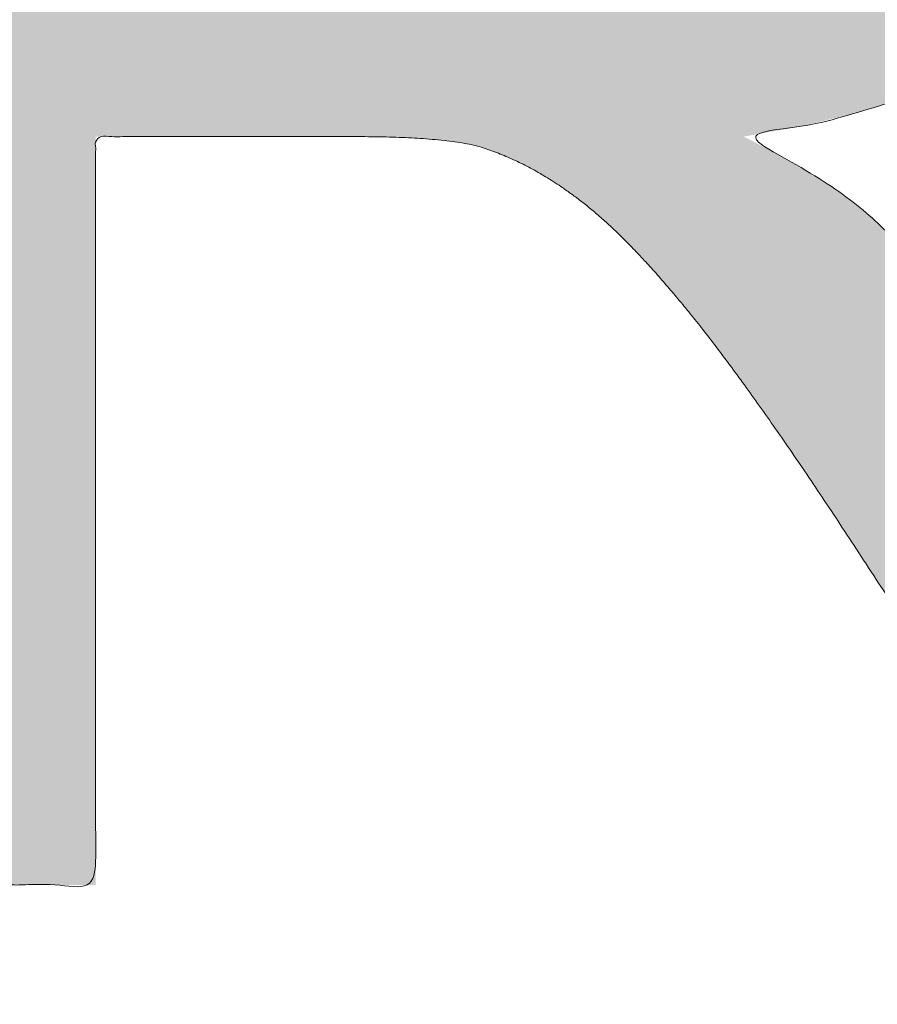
# Model space of a CAD drawing. Header units: inches. Extents: x -416 to -272, y -73 to 47.
# Tile 114 of 206: x -336.56 to -335.29, y -23.25 to -21.8. Entities that reach past the tile are written whole.
import ezdxf

# ---------------------------------------------------------------- set-up
doc = ezdxf.new("R2010")
doc.units = ezdxf.units.IN
doc.header["$LTSCALE"] = 32
doc.header["$MEASUREMENT"] = 0
doc.linetypes.add('Dash Style-1', pattern=[0.083328, 0.041656, -0.041672])
for name, color, linetype, lineweight in [('Black', 7, 'Continuous', 18), ('DashLine', 7, 'Continuous', 13), ('DashLineFill', 7, 'Dash Style-1', 13), ('Drawing', 7, 'Continuous', 18), ('Metal-DeskStructure', 7, 'Continuous', 13), ('None', 7, 'Continuous', 18), ('SolidLine', 7, 'Continuous', 15), ('Wood_1-H', 7, 'Continuous', 13)]:
    doc.layers.add(name, color=color, linetype=linetype, lineweight=lineweight)
pattern_1 = [(45, (0, 0), (-1.61301565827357, 1.935715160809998), []), (45, (-1.0608, 1.0608), (-0.4723460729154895, 0.4167612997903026), [])]

# ---------------------------------------------------------------- blocks, each defined once
blk = doc.blocks.new('1BRPFY-Leg_Plate (2D)')
at = {"layer": 'DashLineFill', "linetype": 'Continuous', "lineweight": 13}
h = blk.add_hatch(dxfattribs=at)
h.set_pattern_fill('Steel', color=253, style=0, pattern_type=2)
h.set_pattern_definition(pattern_1)
edge = h.paths.add_edge_path()
edge.add_arc((-1.704724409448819, 1.704724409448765), 0.1259842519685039, 90, 180, ccw=False)
edge.add_line((-1.704724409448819, 1.830708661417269), (1.704724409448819, 1.830708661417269))
edge.add_arc((1.704724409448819, 1.704724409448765), 0.1259842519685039, 0, 90, ccw=False)
edge.add_line((1.830708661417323, 1.704724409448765), (1.830708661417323, -1.704724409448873))
edge.add_arc((1.704724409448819, -1.704724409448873), 0.125984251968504, -89.99999999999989, 1.1368683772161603e-13, ccw=False)
edge.add_line((1.704724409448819, -1.830708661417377), (-1.704724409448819, -1.830708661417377))
edge.add_arc((-1.704724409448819, -1.704724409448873), 0.125984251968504, 180, 269.99999999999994, ccw=False)
edge.add_line((-1.830708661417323, -1.704724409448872), (-1.830708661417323, 1.704724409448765))
at = {"layer": 'DashLineFill', "flags": 128}
blk.add_lwpolyline([(-1.830708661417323, 1.704724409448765, -0.414213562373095), (-1.704724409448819, 1.830708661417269), (1.704724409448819, 1.830708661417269, -0.414213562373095), (1.830708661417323, 1.704724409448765), (1.830708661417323, -1.704724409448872, -0.414213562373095), (1.704724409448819, -1.830708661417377), (-1.704724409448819, -1.830708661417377, -0.414213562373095), (-1.830708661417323, -1.704724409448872)], format="xyb", close=True, dxfattribs=at)
at = {"layer": 'SolidLine', "flags": 128}
for points in [[(-0.7086614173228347, -0.5019685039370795), (-0.6884019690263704, -0.5029637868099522), (-0.668337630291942, -0.5059400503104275), (-0.6486616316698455, -0.5108686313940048), (-0.6295634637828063, -0.5177020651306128), (-0.6112270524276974, -0.5263745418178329), (-0.5938289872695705, -0.5368025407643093), (-0.5775368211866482, -0.5488856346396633), (-0.5625074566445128, -0.5625074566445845), (-0.5488856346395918, -0.5775368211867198), (-0.5368025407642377, -0.5938289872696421), (-0.5263745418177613, -0.611227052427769), (-0.5177020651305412, -0.6295634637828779), (-0.5108686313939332, -0.6486616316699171), (-0.5059400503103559, -0.6683376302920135), (-0.5029637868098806, -0.688401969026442), (-0.5019685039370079, -0.7086614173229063), (-0.5029637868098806, -0.7289208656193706), (-0.5059400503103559, -0.748985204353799), (-0.5108686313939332, -0.7686612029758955), (-0.5177020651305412, -0.7877593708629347), (-0.5263745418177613, -0.8060957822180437), (-0.5368025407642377, -0.8234938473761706), (-0.5488856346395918, -0.8397860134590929), (-0.5625074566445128, -0.8548153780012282), (-0.5775368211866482, -0.8684372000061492), (-0.5938289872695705, -0.8805202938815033), (-0.6112270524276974, -0.8909482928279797), (-0.6295634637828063, -0.8996207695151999), (-0.6486616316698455, -0.9064542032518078), (-0.668337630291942, -0.9113827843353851), (-0.6884019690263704, -0.9143590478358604), (-0.7086614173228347, -0.9153543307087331), (-0.728920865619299, -0.9143590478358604), (-0.7489852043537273, -0.9113827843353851), (-0.7686612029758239, -0.9064542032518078), (-0.7877593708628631, -0.8996207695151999), (-0.8060957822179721, -0.8909482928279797), (-0.823493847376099, -0.8805202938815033), (-0.8397860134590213, -0.8684372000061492), (-0.8548153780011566, -0.8548153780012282), (-0.8684372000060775, -0.8397860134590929), (-0.8805202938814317, -0.8234938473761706), (-0.8909482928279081, -0.8060957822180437), (-0.8996207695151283, -0.7877593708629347), (-0.9064542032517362, -0.7686612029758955), (-0.9113827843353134, -0.748985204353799), (-0.9143590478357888, -0.7289208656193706), (-0.9153543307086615, -0.7086614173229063), (-0.9143590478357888, -0.688401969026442), (-0.9113827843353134, -0.6683376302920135), (-0.9064542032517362, -0.6486616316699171), (-0.8996207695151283, -0.6295634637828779), (-0.8909482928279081, -0.611227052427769), (-0.8805202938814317, -0.5938289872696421), (-0.8684372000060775, -0.5775368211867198), (-0.8548153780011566, -0.5625074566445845), (-0.8397860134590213, -0.5488856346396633), (-0.823493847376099, -0.5368025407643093), (-0.8060957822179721, -0.5263745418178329), (-0.7877593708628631, -0.5177020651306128), (-0.7686612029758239, -0.5108686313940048), (-0.7489852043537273, -0.5059400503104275), (-0.728920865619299, -0.5029637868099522)], [(-1.279527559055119, -1.118110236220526), (-1.263705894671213, -1.118887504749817), (-1.248036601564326, -1.121211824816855), (-1.232670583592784, -1.125060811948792), (-1.217755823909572, -1.130397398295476), (-1.203435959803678, -1.137170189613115), (-1.189848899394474, -1.145313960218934), (-1.177125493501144, -1.154750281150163), (-1.165388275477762, -1.165388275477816), (-1.15475028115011, -1.177125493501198), (-1.145313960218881, -1.189848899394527), (-1.137170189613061, -1.203435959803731), (-1.130397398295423, -1.217755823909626), (-1.125060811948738, -1.232670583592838), (-1.121211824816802, -1.24803660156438), (-1.118887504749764, -1.263705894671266), (-1.118110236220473, -1.279527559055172), (-1.118887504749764, -1.295349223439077), (-1.121211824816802, -1.311018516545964), (-1.125060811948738, -1.326384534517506), (-1.130397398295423, -1.341299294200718), (-1.137170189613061, -1.355619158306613), (-1.145313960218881, -1.369206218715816), (-1.15475028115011, -1.381929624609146), (-1.165388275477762, -1.393666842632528), (-1.177125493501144, -1.404304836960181), (-1.189848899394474, -1.413741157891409), (-1.203435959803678, -1.421884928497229), (-1.217755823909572, -1.428657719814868), (-1.232670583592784, -1.433994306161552), (-1.248036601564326, -1.437843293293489), (-1.263705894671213, -1.440167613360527), (-1.279527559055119, -1.440944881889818), (-1.295349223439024, -1.440167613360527), (-1.311018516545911, -1.437843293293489), (-1.326384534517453, -1.433994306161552), (-1.341299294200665, -1.428657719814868), (-1.355619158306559, -1.421884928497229), (-1.369206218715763, -1.413741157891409), (-1.381929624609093, -1.404304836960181), (-1.393666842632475, -1.393666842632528), (-1.404304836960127, -1.381929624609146), (-1.413741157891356, -1.369206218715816), (-1.421884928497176, -1.355619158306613), (-1.428657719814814, -1.341299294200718), (-1.433994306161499, -1.326384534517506), (-1.437843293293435, -1.311018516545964), (-1.440167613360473, -1.295349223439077), (-1.440944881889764, -1.279527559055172), (-1.440167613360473, -1.263705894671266), (-1.437843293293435, -1.24803660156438), (-1.433994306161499, -1.232670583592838), (-1.428657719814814, -1.217755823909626), (-1.421884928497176, -1.203435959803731), (-1.413741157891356, -1.189848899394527), (-1.404304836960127, -1.177125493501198), (-1.393666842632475, -1.165388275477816), (-1.381929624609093, -1.154750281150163), (-1.369206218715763, -1.145313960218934), (-1.355619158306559, -1.137170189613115), (-1.341299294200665, -1.130397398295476), (-1.326384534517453, -1.125060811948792), (-1.311018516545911, -1.121211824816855), (-1.295349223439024, -1.118887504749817)]]:
    blk.add_lwpolyline(points, close=True, dxfattribs=at)
blk = doc.blocks.new('1BRPX8-Util_Bkt_Lg-F (2D)')
at = {"layer": 'DashLineFill', "linetype": 'Continuous', "lineweight": 13}
h = blk.add_hatch(dxfattribs=at)
h.set_pattern_fill('Steel', color=253, style=0, pattern_type=2)
h.set_pattern_definition(pattern_1)
edge = h.paths.add_edge_path()
edge.add_line((-4.468503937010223, 7.539370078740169), (-2.421259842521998, 7.539370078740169))
edge.add_line((-2.421259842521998, 7.539370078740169), (-2.421259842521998, 7.917322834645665))
edge.add_arc((-2.303149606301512, 7.91732283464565), 0.1181102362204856, 90.0000000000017, 179.9999999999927, ccw=False)
edge.add_line((-2.303149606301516, 8.035433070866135), (2.303149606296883, 8.035433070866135))
edge.add_arc((2.30314960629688, 7.917322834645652), 0.1181102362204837, 6.423306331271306e-12, 89.99999999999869, ccw=False)
edge.add_line((2.421259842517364, 7.917322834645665), (2.421259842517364, 7.539370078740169))
edge.add_line((2.421259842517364, 7.539370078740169), (4.46850393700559, 7.539370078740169))
edge.add_line((4.46850393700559, 7.539370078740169), (4.46850393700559, 7.405511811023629))
edge.add_line((4.46850393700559, 7.405511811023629), (3.129921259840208, 7.405511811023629))
edge.add_line((3.129921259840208, 7.405511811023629), (3.129921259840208, -2.011811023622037))
edge.add_line((3.129921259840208, -2.011811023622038), (4.46850393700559, -2.011811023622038))
edge.add_line((4.46850393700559, -2.011811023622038), (4.46850393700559, -2.145669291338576))
edge.add_line((4.46850393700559, -2.145669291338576), (2.421259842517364, -2.145669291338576))
edge.add_line((2.421259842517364, -2.145669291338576), (2.421259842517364, -2.523622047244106))
edge.add_arc((2.303149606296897, -2.523622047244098), 0.1181102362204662, 269.9999999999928, 359.9999999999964, ccw=False)
edge.add_line((2.303149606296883, -2.641732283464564), (-2.303149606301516, -2.641732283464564))
edge.add_arc((-2.303149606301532, -2.523622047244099), 0.1181102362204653, 180.0000000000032, 270.0000000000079, ccw=False)
edge.add_line((-2.421259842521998, -2.523622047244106), (-2.421259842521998, -2.145669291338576))
edge.add_line((-2.421259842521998, -2.145669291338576), (-4.468503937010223, -2.145669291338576))
edge.add_line((-4.468503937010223, -2.145669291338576), (-4.468503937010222, -2.011811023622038))
edge.add_line((-4.468503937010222, -2.011811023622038), (-3.129921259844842, -2.011811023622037))
edge.add_line((-3.129921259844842, -2.011811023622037), (-3.129921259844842, 7.405511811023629))
edge.add_line((-3.129921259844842, 7.405511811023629), (-4.468503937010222, 7.405511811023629))
edge.add_line((-4.468503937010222, 7.405511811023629), (-4.468503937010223, 7.539370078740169))
at = {"layer": 'SolidLine', "flags": 128}
blk.add_lwpolyline([(-0.5353992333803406, -1.13089033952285), (-0.5772333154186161, -1.145858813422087), (-0.6203331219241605, -1.156654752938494), (-0.6642835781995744, -1.163174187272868), (-0.7086614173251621, -1.165354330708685), (-0.7530392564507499, -1.163174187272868), (-0.7969897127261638, -1.156654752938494), (-0.840089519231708, -1.145858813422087), (-0.8819236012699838, -1.13089033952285), (-0.9220890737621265, -1.111893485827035), (-0.9601991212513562, -1.089051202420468), (-0.9958867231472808, -1.062583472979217), (-1.028808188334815, -1.032745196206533), (-1.058646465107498, -0.999823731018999), (-1.08511419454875, -0.9641361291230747), (-1.107956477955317, -0.9260260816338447), (-1.126953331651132, -0.8858606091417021), (-1.141921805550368, -0.8440265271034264), (-1.152717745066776, -0.8009267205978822), (-1.15923717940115, -0.7569762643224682), (-1.161417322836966, -0.7125984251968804), (-1.15923717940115, -0.6682205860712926), (-1.152717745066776, -0.6242701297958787), (-1.141921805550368, -0.5811703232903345), (-1.126953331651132, -0.5393362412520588), (-1.107956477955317, -0.4991707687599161), (-1.08511419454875, -0.4610607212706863), (-1.058646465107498, -0.4253731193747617), (-1.028808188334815, -0.3924516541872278), (-0.9958867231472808, -0.362613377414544), (-0.9601991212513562, -0.3361456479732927), (-0.9220890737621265, -0.3133033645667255), (-0.8819236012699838, -0.2943065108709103), (-0.840089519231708, -0.2793380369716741), (-0.7969897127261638, -0.2685420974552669), (-0.7530392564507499, -0.2620226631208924), (-0.7086614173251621, -0.2598425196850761), (-0.6642835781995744, -0.2620226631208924), (-0.6203331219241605, -0.2685420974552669), (-0.5772333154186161, -0.2793380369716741), (-0.5353992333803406, -0.2943065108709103)], dxfattribs=at)
blk.add_lwpolyline([(-1.279527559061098, -1.154964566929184), (-1.266932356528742, -1.155583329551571), (-1.254458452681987, -1.157433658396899), (-1.242225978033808, -1.160497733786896), (-1.230352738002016, -1.164746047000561), (-1.218953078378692, -1.170137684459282), (-1.208136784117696, -1.176620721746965), (-1.198008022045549, -1.184132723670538), (-1.188664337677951, -1.192601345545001), (-1.180195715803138, -1.201945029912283), (-1.172683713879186, -1.212073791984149), (-1.166200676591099, -1.222890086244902), (-1.160809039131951, -1.234289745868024), (-1.156560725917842, -1.246162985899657), (-1.153496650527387, -1.258395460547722), (-1.151646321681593, -1.270869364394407), (-1.151027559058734, -1.28346456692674), (-1.151646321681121, -1.296059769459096), (-1.15349665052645, -1.308533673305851), (-1.156560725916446, -1.32076614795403), (-1.160809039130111, -1.332639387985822), (-1.166200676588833, -1.344039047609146), (-1.172683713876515, -1.354855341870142), (-1.180195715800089, -1.364984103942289), (-1.188664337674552, -1.374327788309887), (-1.198008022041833, -1.3827964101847), (-1.208136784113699, -1.390308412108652), (-1.218953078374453, -1.396791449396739), (-1.230352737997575, -1.402183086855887), (-1.242225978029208, -1.406431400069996), (-1.254458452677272, -1.409495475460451), (-1.266932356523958, -1.411345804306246), (-1.279527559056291, -1.411964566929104), (-1.292122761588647, -1.411345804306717), (-1.304596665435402, -1.409495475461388), (-1.316829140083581, -1.406431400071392), (-1.328702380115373, -1.402183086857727), (-1.340102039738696, -1.396791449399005), (-1.350918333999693, -1.390308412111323), (-1.361047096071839, -1.382796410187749), (-1.370390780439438, -1.374327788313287), (-1.37885940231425, -1.364984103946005), (-1.386371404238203, -1.354855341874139), (-1.39285444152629, -1.344039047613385), (-1.398246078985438, -1.332639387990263), (-1.402494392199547, -1.320766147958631), (-1.405558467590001, -1.308533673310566), (-1.407408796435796, -1.29605976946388), (-1.408027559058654, -1.283464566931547), (-1.407408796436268, -1.270869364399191), (-1.405558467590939, -1.258395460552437), (-1.402494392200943, -1.246162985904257), (-1.398246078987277, -1.234289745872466), (-1.392854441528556, -1.222890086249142), (-1.386371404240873, -1.212073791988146), (-1.3788594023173, -1.201945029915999), (-1.370390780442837, -1.1926013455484), (-1.361047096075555, -1.184132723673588), (-1.350918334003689, -1.176620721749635), (-1.340102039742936, -1.170137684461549), (-1.328702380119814, -1.1647460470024), (-1.316829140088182, -1.160497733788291), (-1.304596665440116, -1.157433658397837), (-1.292122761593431, -1.155583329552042)], close=True, dxfattribs=at)
blk = doc.blocks.new('Slate-LegBrace (2D)')
at = {"layer": 'DashLineFill', "linetype": 'Continuous', "lineweight": 13}
h = blk.add_hatch(dxfattribs=at)
h.set_pattern_fill('Steel', color=253, style=0, pattern_type=2)
h.set_pattern_definition(pattern_1)
h.paths.add_polyline_path([(-2.186309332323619, -0.2676096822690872), (-2.186309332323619, -0.2375137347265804), (-1.992015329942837, -0.2375137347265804), (-1.992015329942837, -0.02575645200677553), (-1.988265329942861, -0.02575645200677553), (-1.988265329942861, 0.7034311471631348), (-1.929210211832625, 0.762486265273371), (-1.734820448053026, 0.762486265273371), (-1.67576532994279, 0.7034311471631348), (-1.67576532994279, -0.02575645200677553), (-1.672015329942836, -0.02575645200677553), (-1.672015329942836, -0.2375137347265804), (-1.477721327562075, -0.2375137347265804), (-1.477721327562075, -0.2676096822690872)])
h = blk.add_hatch(dxfattribs=at)
h.set_pattern_fill('Steel', color=253, style=0, pattern_type=2)
h.set_pattern_definition(pattern_1)
edge = h.paths.add_edge_path()
edge.add_line((-2.199587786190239, -0.1351515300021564), (-1.374775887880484, -0.1351515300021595))
edge.add_arc((3.774758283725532e-15, -0.01355418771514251), 1.380142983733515, 185.0545920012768, 354.9454079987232)
edge.add_line((1.374775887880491, -0.13515153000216), (2.199718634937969, -0.1351515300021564))
edge.add_arc((6.542437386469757e-05, -0.01705725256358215), 2.202821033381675, 183.0731271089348, 356.92687289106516, ccw=False)
h = blk.add_hatch(dxfattribs=at)
h.set_pattern_fill('Steel', color=253, style=0, pattern_type=2)
h.set_pattern_definition(pattern_1)
edge = h.paths.add_edge_path()
edge.add_line((2.191696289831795, -0.2375138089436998), (1.463739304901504, -0.2375137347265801))
edge.add_arc((-6.542437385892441e-05, -0.01704129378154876), 1.480314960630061, 188.5652811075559, 351.4347188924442, ccw=False)
edge.add_line((-1.463870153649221, -0.2375137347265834), (-2.191827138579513, -0.2375138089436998))
edge.add_line((-2.191827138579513, -0.2375138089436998), (-2.199718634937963, -0.1351515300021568))
edge.add_line((-2.199718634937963, -0.1351515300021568), (-1.374775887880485, -0.1351515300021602))
edge.add_arc((2.886579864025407e-15, -0.01355418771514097), 1.380142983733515, 185.0545920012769, 354.9454079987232)
edge.add_line((1.37477588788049, -0.1351515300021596), (2.199587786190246, -0.1351515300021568))
edge.add_line((2.199587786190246, -0.1351515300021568), (2.191696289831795, -0.2375138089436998))
h = blk.add_hatch(dxfattribs=at)
h.set_pattern_fill('Steel', color=253, style=0, pattern_type=2)
h.set_pattern_definition(pattern_1)
h.paths.add_polyline_path([(-1.738774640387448, -0.9363963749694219), (-1.7304820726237, -0.9368037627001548), (-1.722269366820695, -0.9380220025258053), (-1.714215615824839, -0.940039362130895), (-1.706398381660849, -0.9428364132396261), (-1.698892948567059, -0.9463862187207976), (-1.69177159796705, -0.9506545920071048), (-1.685102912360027, -0.9556004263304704), (-1.678951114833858, -0.9611760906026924), (-1.673375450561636, -0.9673278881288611), (-1.66842961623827, -0.9739965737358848), (-1.664161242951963, -0.9811179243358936), (-1.660611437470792, -0.9886233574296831), (-1.657814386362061, -0.9964405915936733), (-1.655797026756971, -1.00449434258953), (-1.65457878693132, -1.012707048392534), (-1.654171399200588, -1.020999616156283), (-1.65457878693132, -1.029292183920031), (-1.655797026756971, -1.037504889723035), (-1.657814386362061, -1.045558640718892), (-1.660611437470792, -1.053375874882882), (-1.664161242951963, -1.060881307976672), (-1.66842961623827, -1.06800265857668), (-1.673375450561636, -1.074671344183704), (-1.678951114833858, -1.080823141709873), (-1.685102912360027, -1.086398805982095), (-1.69177159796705, -1.09134464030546), (-1.698892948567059, -1.095613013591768), (-1.706398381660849, -1.099162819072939), (-1.714215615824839, -1.10195987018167), (-1.722269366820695, -1.10397722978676), (-1.7304820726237, -1.10519546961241), (-1.738774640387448, -1.105602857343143), (-1.747067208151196, -1.10519546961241), (-1.755279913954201, -1.10397722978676), (-1.763333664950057, -1.10195987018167), (-1.771150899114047, -1.099162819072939), (-1.778656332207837, -1.095613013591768), (-1.785777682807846, -1.09134464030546), (-1.79244636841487, -1.086398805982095), (-1.798598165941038, -1.080823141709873), (-1.80417383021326, -1.074671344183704), (-1.809119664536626, -1.06800265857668), (-1.813388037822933, -1.060881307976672), (-1.816937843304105, -1.053375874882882), (-1.819734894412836, -1.045558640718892), (-1.821752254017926, -1.037504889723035), (-1.822970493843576, -1.029292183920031), (-1.823377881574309, -1.020999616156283), (-1.822970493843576, -1.012707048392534), (-1.821752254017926, -1.00449434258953), (-1.819734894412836, -0.9964405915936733), (-1.816937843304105, -0.9886233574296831), (-1.813388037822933, -0.9811179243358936), (-1.809119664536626, -0.9739965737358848), (-1.80417383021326, -0.9673278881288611), (-1.798598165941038, -0.9611760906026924), (-1.79244636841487, -0.9556004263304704), (-1.785777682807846, -0.9506545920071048), (-1.778656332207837, -0.9463862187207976), (-1.771150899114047, -0.9428364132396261), (-1.763333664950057, -0.940039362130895), (-1.755279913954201, -0.9380220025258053), (-1.747067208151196, -0.9368037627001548)])
at = {"layer": 'DashLineFill', "flags": 128}
for points in [[(-2.186309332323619, -0.2676096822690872), (-2.186309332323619, -0.2375137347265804), (-1.992015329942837, -0.2375137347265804), (-1.992015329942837, -0.02575645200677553), (-1.988265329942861, -0.02575645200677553), (-1.988265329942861, 0.7034311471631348), (-1.929210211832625, 0.762486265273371), (-1.734820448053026, 0.762486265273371), (-1.67576532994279, 0.7034311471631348), (-1.67576532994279, -0.02575645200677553), (-1.672015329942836, -0.02575645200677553), (-1.672015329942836, -0.2375137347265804), (-1.477721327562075, -0.2375137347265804), (-1.477721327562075, -0.2676096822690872)], [(-1.738774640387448, -0.9363963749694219), (-1.7304820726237, -0.9368037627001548), (-1.722269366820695, -0.9380220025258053), (-1.714215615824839, -0.940039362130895), (-1.706398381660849, -0.9428364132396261), (-1.698892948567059, -0.9463862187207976), (-1.69177159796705, -0.9506545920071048), (-1.685102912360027, -0.9556004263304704), (-1.678951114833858, -0.9611760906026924), (-1.673375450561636, -0.9673278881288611), (-1.66842961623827, -0.9739965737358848), (-1.664161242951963, -0.9811179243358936), (-1.660611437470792, -0.9886233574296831), (-1.657814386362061, -0.9964405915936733), (-1.655797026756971, -1.00449434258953), (-1.65457878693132, -1.012707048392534), (-1.654171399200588, -1.020999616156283), (-1.65457878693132, -1.029292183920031), (-1.655797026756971, -1.037504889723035), (-1.657814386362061, -1.045558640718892), (-1.660611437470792, -1.053375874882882), (-1.664161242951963, -1.060881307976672), (-1.66842961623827, -1.06800265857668), (-1.673375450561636, -1.074671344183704), (-1.678951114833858, -1.080823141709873), (-1.685102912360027, -1.086398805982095), (-1.69177159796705, -1.09134464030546), (-1.698892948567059, -1.095613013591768), (-1.706398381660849, -1.099162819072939), (-1.714215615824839, -1.10195987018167), (-1.722269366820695, -1.10397722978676), (-1.7304820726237, -1.10519546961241), (-1.738774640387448, -1.105602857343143), (-1.747067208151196, -1.10519546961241), (-1.755279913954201, -1.10397722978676), (-1.763333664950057, -1.10195987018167), (-1.771150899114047, -1.099162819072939), (-1.778656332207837, -1.095613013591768), (-1.785777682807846, -1.09134464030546), (-1.79244636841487, -1.086398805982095), (-1.798598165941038, -1.080823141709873), (-1.80417383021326, -1.074671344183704), (-1.809119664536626, -1.06800265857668), (-1.813388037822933, -1.060881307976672), (-1.816937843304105, -1.053375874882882), (-1.819734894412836, -1.045558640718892), (-1.821752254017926, -1.037504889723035), (-1.822970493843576, -1.029292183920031), (-1.823377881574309, -1.020999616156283), (-1.822970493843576, -1.012707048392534), (-1.821752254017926, -1.00449434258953), (-1.819734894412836, -0.9964405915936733), (-1.816937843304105, -0.9886233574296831), (-1.813388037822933, -0.9811179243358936), (-1.809119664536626, -0.9739965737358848), (-1.80417383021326, -0.9673278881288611), (-1.798598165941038, -0.9611760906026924), (-1.79244636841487, -0.9556004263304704), (-1.785777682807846, -0.9506545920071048), (-1.778656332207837, -0.9463862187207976), (-1.771150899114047, -0.9428364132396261), (-1.763333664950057, -0.940039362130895), (-1.755279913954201, -0.9380220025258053), (-1.747067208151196, -0.9368037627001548)]]:
    blk.add_lwpolyline(points, close=True, dxfattribs=at)
for points in [[(2.191696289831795, -0.2375138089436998), (1.463739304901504, -0.2375137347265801, -0.860662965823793), (-1.463870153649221, -0.2375137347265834), (-2.191827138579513, -0.2375138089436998), (-2.199718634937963, -0.1351515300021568), (-1.374775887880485, -0.1351515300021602, 0.9154551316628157), (1.37477588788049, -0.1351515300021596), (2.199587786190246, -0.1351515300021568)], [(-2.199587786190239, -0.1351515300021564), (-1.374775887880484, -0.1351515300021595, 0.9154551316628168), (1.374775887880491, -0.13515153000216), (2.199718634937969, -0.1351515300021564, -0.9477524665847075)]]:
    blk.add_lwpolyline(points, format="xyb", close=True, dxfattribs=at)
blk = doc.blocks.new('TLLegSleeve (2D)')
at = {"layer": 'DashLineFill', "linetype": 'Continuous', "lineweight": 13}
h = blk.add_hatch(dxfattribs=at)
h.set_pattern_fill('Steel', color=253, style=0, pattern_type=2)
h.set_pattern_definition(pattern_1)
edge = h.paths.add_edge_path()
edge.add_line((1.08267716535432, 1.402343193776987), (1.08267716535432, 2.913385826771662))
edge.add_arc((-1.707523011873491e-13, 2.913385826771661), 1.08267716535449, 4.479377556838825e-14, 180)
edge.add_line((-1.082677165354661, 2.913385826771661), (-1.08267716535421, 1.402343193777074))
edge.add_arc((-1.332267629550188e-15, 2.886579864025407e-15), 1.771653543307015, 127.6698869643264, 412.330113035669)
edge.add_line((1.08267716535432, 1.402343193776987), (1.08267716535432, 1.402343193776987))
edge = h.paths.add_edge_path()
edge.add_arc((1.665334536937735e-15, 2.91338582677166), 0.7480314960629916, 0, 180, ccw=False)
edge.add_arc((1.665334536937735e-15, 2.91338582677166), 0.7480314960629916, 180, 360, ccw=False)
edge = h.paths.add_edge_path()
edge.add_arc((-1.723066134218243e-13, 9.149983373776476e-17), 1.437007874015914, 0, 180, ccw=False)
edge.add_arc((-1.723066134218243e-13, 5.70119602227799e-16), 1.437007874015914, 180, 360, ccw=False)
at = {"layer": 'DashLine', "color": 8, "flags": 128}
blk.add_lwpolyline([(-0.7794749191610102, -1.458295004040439), (-0.9186594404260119, -1.374871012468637), (-1.048996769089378, -1.278206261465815), (-1.169231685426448, -1.169231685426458), (-1.278206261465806, -1.048996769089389), (-1.374871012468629, -0.9186594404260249), (-1.458295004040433, -0.7794749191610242), (-1.527674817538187, -0.6327836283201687), (-1.582342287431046, -0.4799982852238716), (-1.621770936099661, -0.3225902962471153), (-1.645581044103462, -0.1620755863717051), (-1.653543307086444, -7.741682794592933e-15), (-1.645581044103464, 0.1620755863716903), (-1.621770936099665, 0.3225902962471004), (-1.582342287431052, 0.4799982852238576), (-1.527674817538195, 0.6327836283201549), (-1.458295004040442, 0.7794749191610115), (-1.37487101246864, 0.918659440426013), (-1.278206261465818, 1.048996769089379), (-1.169231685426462, 1.169231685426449), (-1.048996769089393, 1.278206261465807), (-0.9186594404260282, 1.37487101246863), (-0.7794749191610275, 1.458295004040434), (-0.6327836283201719, 1.527674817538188)], dxfattribs=at)
at = {"layer": 'DashLineFill', "flags": 128}
for points in [[(1.08267716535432, 1.402343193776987), (1.08267716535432, 2.913385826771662, 0.9999999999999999), (-1.082677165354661, 2.913385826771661), (-1.08267716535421, 1.402343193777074, 2.931618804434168), (1.08267716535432, 1.402343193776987)], [(-1.437007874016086, 3.308097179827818e-16, -0.9999999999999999), (1.437007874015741, 3.308097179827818e-16, -0.9999999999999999)]]:
    blk.add_lwpolyline(points, format="xyb", close=True, dxfattribs=at)
blk = doc.blocks.new('Group-47')
at = {"layer": 'SolidLine', "flags": 128}
blk.add_lwpolyline([(7.34251968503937, -8.30708661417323, -0.414213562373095), (9.05511811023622, -6.594488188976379, -0.414213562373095), (10.76771653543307, -8.30708661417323, -0.414213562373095), (9.05511811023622, -10.01968503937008, -0.414213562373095)], format="xyb", close=True, dxfattribs=at)
at = {"layer": 'Wood_1-H', "color": 7}
for name in ['1BRPX8-Util_Bkt_Lg-F (2D)', 'TLLegSleeve (2D)', 'Slate-LegBrace (2D)', '1BRPFY-Leg_Plate (2D)']:
    blk.add_blockref(name, (9.05511811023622, -8.30708661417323), dxfattribs=at)
blk = doc.blocks.new('Group-48')
at = {"layer": 'Metal-DeskStructure', "color": 7}
blk.add_open_spline([(-0.5629921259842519, -0.4031061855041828), (-0.5629921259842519, -0.4084102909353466), (-0.5669586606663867, -0.4163664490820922), (-0.5762169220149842, -0.4216705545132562), (-0.5934108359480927, -0.424322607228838), (-0.6185404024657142, -0.424322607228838), (-0.6344117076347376, -0.4203445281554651), (-0.6436699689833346, -0.4163664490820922), (-0.6476377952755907, -0.4070842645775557), (-0.6476377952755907, -0.2008904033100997), (-0.6476377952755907, -6.474738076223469e-07), (-0.8592519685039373, -6.474738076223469e-07), (-1.070866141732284, -6.474738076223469e-07), (-1.070866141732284, -0.2008904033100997), (-1.070866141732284, -0.4070842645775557), (-1.074832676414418, -0.4163664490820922), (-1.084090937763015, -0.4203445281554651), (-1.101284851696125, -0.424322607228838), (-1.12509180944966, -0.424322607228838), (-1.142285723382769, -0.4216705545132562), (-1.151543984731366, -0.4163664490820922), (-1.155511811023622, -0.4084102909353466), (-1.155511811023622, 0), (-1.155511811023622, 0.4084102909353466), (-1.151543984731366, 0.4163664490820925), (-1.142285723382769, 0.4216705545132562), (-1.12509180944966, 0.424321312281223), (-1.101284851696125, 0.424321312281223), (-1.084090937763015, 0.4216705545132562), (-1.074832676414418, 0.4163664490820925), (-1.070866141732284, 0.4097363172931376), (-1.070866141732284, 0.2446479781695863), (-1.070866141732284, 0.08486374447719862), (-0.8592519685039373, 0.08486374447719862), (-0.6476377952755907, 0.08486374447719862), (-0.6476377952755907, 0.2446479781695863), (-0.6476377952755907, 0.4097363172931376), (-0.6436699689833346, 0.4163664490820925), (-0.6344117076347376, 0.4216705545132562), (-0.6185404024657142, 0.424321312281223), (-0.5934108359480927, 0.424321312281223), (-0.5762169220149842, 0.4216705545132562), (-0.5669586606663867, 0.4163664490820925), (-0.5629921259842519, 0.4084102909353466), (-0.5629921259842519, 0), (-0.5629921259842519, -0.4031061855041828)], degree=2, knots=[0, 0, 0, 0.00229950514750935, 0.004599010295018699, 0.006898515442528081, 0.009198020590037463, 0.01175302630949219, 0.01430803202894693, 0.01686303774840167, 0.01941804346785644, 0.1161873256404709, 0.1161873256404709, 0.218122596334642, 0.218122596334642, 0.3148918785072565, 0.3174468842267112, 0.320001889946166, 0.3225568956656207, 0.3251119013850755, 0.3276669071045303, 0.3302219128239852, 0.3327769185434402, 0.3353319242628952, 0.5295095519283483, 0.5320645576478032, 0.5346195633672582, 0.537174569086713, 0.5397295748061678, 0.5422845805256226, 0.5448395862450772, 0.5473945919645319, 0.5499495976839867, 0.6269182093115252, 0.6269182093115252, 0.7288534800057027, 0.7288534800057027, 0.8058220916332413, 0.808377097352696, 0.8109321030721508, 0.8134871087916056, 0.8160421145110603, 0.8183416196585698, 0.8206411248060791, 0.8229406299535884, 0.8252401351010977, 1, 1, 1], dxfattribs=at)
blk = doc.blocks.new('TL14_lower_leg (2D)')
at = {"layer": 'DashLine', "flags": 128}
blk.add_lwpolyline([(0.5273196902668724, -1.273062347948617), (0.3999985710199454, -1.318618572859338), (0.2688252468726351, -1.351475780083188), (0.135062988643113, -1.371317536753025), (1.777195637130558e-14, -1.377952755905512), (-0.1350629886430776, -1.371317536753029), (-0.2688252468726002, -1.351475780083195), (-0.3999985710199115, -1.318618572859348), (-0.5273196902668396, -1.27306234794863), (-0.6495624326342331, -1.215245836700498), (-0.7655495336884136, -1.14572584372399), (-0.8741639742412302, -1.065171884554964), (-0.9743597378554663, -0.9743597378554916), (-1.065171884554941, -0.8741639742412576), (-1.14572584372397, -0.7655495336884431), (-1.215245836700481, -0.6495624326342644), (-1.273062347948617, -0.5273196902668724), (-1.318618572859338, -0.3999985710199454), (-1.351475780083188, -0.2688252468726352), (-1.371317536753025, -0.1350629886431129), (-1.377952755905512, -1.783045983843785e-14), (-1.371317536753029, 0.1350629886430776)], dxfattribs=at)
blk.add_lwpolyline([(-0.7086614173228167, -0.547244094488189), (-0.6928397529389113, -0.54802136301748), (-0.6771704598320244, -0.5503456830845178), (-0.6618044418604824, -0.5541946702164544), (-0.6468896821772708, -0.5595312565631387), (-0.6325698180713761, -0.5663040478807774), (-0.6189827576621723, -0.574447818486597), (-0.6062593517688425, -0.5838841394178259), (-0.5945221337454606, -0.5945221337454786), (-0.583884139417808, -0.6062593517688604), (-0.5744478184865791, -0.6189827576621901), (-0.5663040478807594, -0.632569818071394), (-0.5595312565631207, -0.6468896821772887), (-0.5541946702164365, -0.6618044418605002), (-0.5503456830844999, -0.6771704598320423), (-0.5480213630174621, -0.6928397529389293), (-0.547244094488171, -0.7086614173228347), (-0.5480213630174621, -0.72448308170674), (-0.5503456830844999, -0.7401523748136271), (-0.5541946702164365, -0.7555183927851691), (-0.5595312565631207, -0.7704331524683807), (-0.5663040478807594, -0.7847530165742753), (-0.5744478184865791, -0.7983400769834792), (-0.583884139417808, -0.811063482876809), (-0.5945221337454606, -0.8228007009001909), (-0.6062593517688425, -0.8334386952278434), (-0.6189827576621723, -0.8428750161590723), (-0.6325698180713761, -0.8510187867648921), (-0.6468896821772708, -0.8577915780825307), (-0.6618044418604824, -0.8631281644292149), (-0.6771704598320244, -0.8669771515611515), (-0.6928397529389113, -0.8693014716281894), (-0.7086614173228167, -0.8700787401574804), (-0.7244830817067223, -0.8693014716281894), (-0.7401523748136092, -0.8669771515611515), (-0.7555183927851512, -0.8631281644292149), (-0.7704331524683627, -0.8577915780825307), (-0.7847530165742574, -0.8510187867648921), (-0.7983400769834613, -0.8428750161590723), (-0.8110634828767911, -0.8334386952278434), (-0.822800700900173, -0.8228007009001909), (-0.8334386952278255, -0.811063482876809), (-0.8428750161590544, -0.7983400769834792), (-0.8510187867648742, -0.7847530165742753), (-0.8577915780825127, -0.7704331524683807), (-0.863128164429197, -0.7555183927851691), (-0.8669771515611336, -0.7401523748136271), (-0.8693014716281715, -0.72448308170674), (-0.8700787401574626, -0.7086614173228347), (-0.8693014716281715, -0.6928397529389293), (-0.8669771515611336, -0.6771704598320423), (-0.863128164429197, -0.6618044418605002), (-0.8577915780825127, -0.6468896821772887), (-0.8510187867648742, -0.632569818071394), (-0.8428750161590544, -0.6189827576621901), (-0.8334386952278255, -0.6062593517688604), (-0.822800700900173, -0.5945221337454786), (-0.8110634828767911, -0.5838841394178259), (-0.7983400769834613, -0.574447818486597), (-0.7847530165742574, -0.5663040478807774), (-0.7704331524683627, -0.5595312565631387), (-0.7555183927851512, -0.5541946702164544), (-0.7401523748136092, -0.5503456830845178), (-0.7244830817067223, -0.54802136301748)], close=True, dxfattribs=at)
at = {"layer": 'Metal-DeskStructure', "color": 7}
blk.add_blockref('Group-48', (0, 0), dxfattribs=at)
blk = doc.blocks.new('Group-50')
at = {"layer": 'DashLineFill', "linetype": 'Continuous', "lineweight": 13}
h = blk.add_hatch(dxfattribs=at)
h.set_pattern_fill('Steel', color=253, style=0, pattern_type=2)
h.set_pattern_definition(pattern_1)
h.paths.add_polyline_path([(-2.066929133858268, 1.397637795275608), (2.066929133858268, 1.397637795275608), (2.066929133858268, 0.1377952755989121), (2.106299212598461, 0.1377952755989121), (2.106299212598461, -0.1377952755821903), (2.066929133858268, -0.1377952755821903), (2.066929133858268, -5.275590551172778), (2.106299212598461, -5.275590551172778), (2.106299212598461, -5.55118110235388), (2.066929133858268, -5.55118110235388), (2.066929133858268, -5.82677165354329), (-2.066929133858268, -5.82677165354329), (-2.066929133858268, -5.55118110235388), (-2.106299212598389, -5.55118110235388), (-2.106299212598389, -5.275590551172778), (-2.066929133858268, -5.275590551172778), (-2.066929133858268, -0.1377952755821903), (-2.106299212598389, -0.1377952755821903), (-2.106299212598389, 0.1377952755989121), (-2.066929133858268, 0.1377952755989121)])
blk = doc.blocks.new('TL14_upper_leg (2D)')
at = {"layer": 'DashLine', "flags": 128}
blk.add_lwpolyline([(0.5753267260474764, -1.076360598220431), (0.4670545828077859, -1.127569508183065), (0.3542844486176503, -1.167919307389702), (0.2381023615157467, -1.197021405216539), (0.1196272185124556, -1.214595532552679), (0, -1.22047244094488), (-0.1196272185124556, -1.214595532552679), (-0.2381023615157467, -1.197021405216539), (-0.3542844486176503, -1.167919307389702), (-0.4670545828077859, -1.127569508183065), (-0.5753267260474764, -1.076360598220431), (-0.6780581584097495, -1.01478574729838), (-0.7742595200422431, -0.9434379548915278), (-0.8630043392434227, -0.8630043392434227), (-0.9434379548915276, -0.7742595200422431), (-1.01478574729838, -0.6780581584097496), (-1.076360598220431, -0.5753267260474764), (-1.127569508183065, -0.467054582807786), (-1.167919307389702, -0.3542844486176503), (-1.197021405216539, -0.2381023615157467), (-1.214595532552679, -0.1196272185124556), (-1.22047244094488, 7.47323834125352e-17), (-1.214595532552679, 0.1196272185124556)], dxfattribs=at)
at = {"layer": 'DashLine', "color": 7}
blk.add_blockref('Group-50', (0, 0), dxfattribs=at)
blk = doc.blocks.new('1BRPT9-Bracket (2D)')
at = {"layer": 'DashLineFill', "linetype": 'Continuous', "lineweight": 13}
h = blk.add_hatch(dxfattribs=at)
h.set_pattern_fill('Steel', color=253, style=0, pattern_type=2)
h.set_pattern_definition(pattern_1)
edge = h.paths.add_edge_path()
edge.add_line((-2.32206875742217, -8.74015748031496), (-2.32206875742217, 8.740157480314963))
edge.add_line((-2.32206875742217, 8.740157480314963), (1.677931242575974, 8.740157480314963))
edge.add_arc((1.677931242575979, 8.488188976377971), 0.2519685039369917, -3.979039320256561e-12, 90.0000000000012, ccw=False)
edge.add_line((1.929899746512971, 8.488188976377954), (1.929899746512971, 7.480314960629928))
edge.add_line((1.929899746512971, 7.480314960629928), (2.323600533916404, 7.461135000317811))
edge.add_line((2.323600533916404, 7.461135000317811), (2.323600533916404, -7.480314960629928))
edge.add_line((2.323600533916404, -7.480314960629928), (1.929899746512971, -7.480314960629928))
edge.add_line((1.929899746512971, -7.480314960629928), (1.929899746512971, -8.488188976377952))
edge.add_arc((1.677931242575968, -8.488188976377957), 0.2519685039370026, -90.00000000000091, 1.0800249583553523e-12, ccw=False)
edge.add_line((1.677931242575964, -8.74015748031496), (-2.32206875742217, -8.74015748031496))
h = blk.add_hatch(dxfattribs=at)
h.set_pattern_fill('Steel', color=253, style=0, pattern_type=2)
h.set_pattern_definition(pattern_1)
h.paths.add_polyline_path([(-1.337816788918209, 3.001968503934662), (-1.329134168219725, 3.001541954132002), (-1.320535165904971, 3.000266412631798), (-1.31210259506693, 2.99815416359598), (-1.303917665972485, 2.995225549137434), (-1.296059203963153, 2.991508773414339), (-1.288602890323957, 2.987039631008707), (-1.281620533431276, 2.981861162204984), (-1.275179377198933, 2.97602323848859), (-1.269341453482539, 2.969582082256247), (-1.264162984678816, 2.962599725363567), (-1.259693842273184, 2.955143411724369), (-1.255977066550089, 2.947284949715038), (-1.253048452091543, 2.939100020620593), (-1.250936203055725, 2.930667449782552), (-1.249660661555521, 2.922068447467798), (-1.249234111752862, 2.913385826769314), (-1.249660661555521, 2.90470320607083), (-1.250936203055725, 2.896104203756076), (-1.253048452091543, 2.887671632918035), (-1.255977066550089, 2.87948670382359), (-1.259693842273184, 2.871628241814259), (-1.264162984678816, 2.864171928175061), (-1.269341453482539, 2.857189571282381), (-1.275179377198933, 2.850748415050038), (-1.281620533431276, 2.844910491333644), (-1.288602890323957, 2.839732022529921), (-1.296059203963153, 2.835262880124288), (-1.303917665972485, 2.831546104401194), (-1.31210259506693, 2.828617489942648), (-1.320535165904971, 2.82650524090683), (-1.329134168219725, 2.825229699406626), (-1.337816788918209, 2.824803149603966), (-1.346499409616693, 2.825229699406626), (-1.355098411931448, 2.82650524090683), (-1.363530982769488, 2.828617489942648), (-1.371715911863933, 2.831546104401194), (-1.379574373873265, 2.835262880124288), (-1.387030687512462, 2.839732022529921), (-1.394013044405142, 2.844910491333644), (-1.400454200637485, 2.850748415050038), (-1.40629212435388, 2.857189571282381), (-1.411470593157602, 2.864171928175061), (-1.415939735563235, 2.871628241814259), (-1.419656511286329, 2.87948670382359), (-1.422585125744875, 2.887671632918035), (-1.424697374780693, 2.896104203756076), (-1.425972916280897, 2.90470320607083), (-1.426399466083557, 2.913385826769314), (-1.425972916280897, 2.922068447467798), (-1.424697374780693, 2.930667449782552), (-1.422585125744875, 2.939100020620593), (-1.419656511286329, 2.947284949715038), (-1.415939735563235, 2.955143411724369), (-1.411470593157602, 2.962599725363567), (-1.40629212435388, 2.969582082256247), (-1.400454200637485, 2.97602323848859), (-1.394013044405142, 2.981861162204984), (-1.387030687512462, 2.987039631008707), (-1.379574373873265, 2.991508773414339), (-1.371715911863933, 2.995225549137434), (-1.363530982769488, 2.99815416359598), (-1.355098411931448, 3.000266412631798), (-1.346499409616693, 3.001541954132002)])
at = {"layer": 'DashLineFill', "flags": 128}
blk.add_lwpolyline([(-1.337816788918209, 3.001968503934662), (-1.329134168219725, 3.001541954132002), (-1.320535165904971, 3.000266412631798), (-1.31210259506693, 2.99815416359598), (-1.303917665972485, 2.995225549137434), (-1.296059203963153, 2.991508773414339), (-1.288602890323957, 2.987039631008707), (-1.281620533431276, 2.981861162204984), (-1.275179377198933, 2.97602323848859), (-1.269341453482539, 2.969582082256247), (-1.264162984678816, 2.962599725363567), (-1.259693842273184, 2.955143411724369), (-1.255977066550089, 2.947284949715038), (-1.253048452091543, 2.939100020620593), (-1.250936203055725, 2.930667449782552), (-1.249660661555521, 2.922068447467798), (-1.249234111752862, 2.913385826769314), (-1.249660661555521, 2.90470320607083), (-1.250936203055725, 2.896104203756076), (-1.253048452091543, 2.887671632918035), (-1.255977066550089, 2.87948670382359), (-1.259693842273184, 2.871628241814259), (-1.264162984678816, 2.864171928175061), (-1.269341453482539, 2.857189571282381), (-1.275179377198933, 2.850748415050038), (-1.281620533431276, 2.844910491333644), (-1.288602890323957, 2.839732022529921), (-1.296059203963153, 2.835262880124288), (-1.303917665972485, 2.831546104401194), (-1.31210259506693, 2.828617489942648), (-1.320535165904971, 2.82650524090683), (-1.329134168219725, 2.825229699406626), (-1.337816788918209, 2.824803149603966), (-1.346499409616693, 2.825229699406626), (-1.355098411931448, 2.82650524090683), (-1.363530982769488, 2.828617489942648), (-1.371715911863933, 2.831546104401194), (-1.379574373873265, 2.835262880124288), (-1.387030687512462, 2.839732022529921), (-1.394013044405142, 2.844910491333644), (-1.400454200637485, 2.850748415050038), (-1.40629212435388, 2.857189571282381), (-1.411470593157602, 2.864171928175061), (-1.415939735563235, 2.871628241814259), (-1.419656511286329, 2.87948670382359), (-1.422585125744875, 2.887671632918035), (-1.424697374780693, 2.896104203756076), (-1.425972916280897, 2.90470320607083), (-1.426399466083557, 2.913385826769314), (-1.425972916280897, 2.922068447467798), (-1.424697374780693, 2.930667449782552), (-1.422585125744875, 2.939100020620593), (-1.419656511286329, 2.947284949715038), (-1.415939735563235, 2.955143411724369), (-1.411470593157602, 2.962599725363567), (-1.40629212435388, 2.969582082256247), (-1.400454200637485, 2.97602323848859), (-1.394013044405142, 2.981861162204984), (-1.387030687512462, 2.987039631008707), (-1.379574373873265, 2.991508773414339), (-1.371715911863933, 2.995225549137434), (-1.363530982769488, 2.99815416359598), (-1.355098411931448, 3.000266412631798), (-1.346499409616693, 3.001541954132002)], close=True, dxfattribs=at)
blk = doc.blocks.new('Group-72')
at = {"layer": 'Metal-DeskStructure', "linetype": 'Continuous', "lineweight": 0, "true_color": 0xff0000}
h = blk.add_hatch(color=1, dxfattribs=at)
h.paths.add_polyline_path([(-1.987219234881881, -1.274606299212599), (-1.987219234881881, 1.274606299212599), (-0.8719385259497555, 1.274606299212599), (-0.7915355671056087, 1.273487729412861), (-0.7161115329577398, 1.270132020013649), (-0.645666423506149, 1.264539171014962), (-0.5802002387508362, 1.256709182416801), (-0.5197129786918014, 1.246642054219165), (-0.4642046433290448, 1.234337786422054), (-0.4136752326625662, 1.219796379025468), (-0.3681247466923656, 1.203017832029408), (-0.3261402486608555, 1.18341340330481), (-0.2863088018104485, 1.160394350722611), (-0.2486304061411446, 1.133960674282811), (-0.2131050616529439, 1.10411237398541), (-0.1797327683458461, 1.070849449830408), (-0.1485135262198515, 1.034171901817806), (-0.1194473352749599, 0.9940797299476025), (-0.09253419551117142, 0.9505729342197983), (-0.06831236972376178, 0.9047532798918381), (-0.04732012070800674, 0.8577225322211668), (-0.02955744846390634, 0.8094806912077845), (-0.01502435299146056, 0.7600277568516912), (-0.003720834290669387, 0.7093637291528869), (0.004353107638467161, 0.6574886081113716), (0.00919747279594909, 0.604402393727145), (0.0108122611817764, 0.5501050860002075), (0.00814617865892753, 0.4809719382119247), (0.000147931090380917, 0.4145973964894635), (-0.01318248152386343, 0.3509814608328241), (-0.03184505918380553, 0.2901241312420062), (-0.05583980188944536, 0.23202540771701), (-0.08516670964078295, 0.1766852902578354), (-0.1198257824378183, 0.1241037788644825), (-0.1598170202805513, 0.0742808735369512), (-0.2053927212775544, 0.02804076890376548), (-0.2568051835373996, -0.01379234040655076), (-0.3140544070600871, -0.05121845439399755), (-0.3771403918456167, -0.08423757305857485), (-0.4460631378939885, -0.1128496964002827), (-0.5208226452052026, -0.137054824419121), (-0.6014189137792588, -0.1568529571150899), (-0.6878519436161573, -0.1722440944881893), (-0.6570364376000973, -0.1878368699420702), (-0.6281048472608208, -0.203396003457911), (-0.6010571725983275, -0.2189214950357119), (-0.5758934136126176, -0.2344133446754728), (-0.552613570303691, -0.2498715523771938), (-0.5312176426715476, -0.2652961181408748), (-0.5117056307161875, -0.2806870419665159), (-0.4940775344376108, -0.2960443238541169), (-0.4592922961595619, -0.3297530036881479), (-0.4249107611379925, -0.3652110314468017), (-0.3909329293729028, -0.4024184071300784), (-0.3573588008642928, -0.4413751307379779), (-0.3241883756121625, -0.4820812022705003), (-0.2914216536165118, -0.5245366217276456), (-0.2590586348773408, -0.5687413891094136), (-0.2270993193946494, -0.6146955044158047), (0.1981284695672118, -1.274606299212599), (-0.199109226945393, -1.274606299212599), (-0.5274503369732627, -0.7707919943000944), (-0.5624626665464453, -0.7177646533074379), (-0.5959106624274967, -0.667950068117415), (-0.627794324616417, -0.6213482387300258), (-0.6581136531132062, -0.57795916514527), (-0.6868686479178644, -0.5377828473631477), (-0.7140593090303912, -0.5008192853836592), (-0.739685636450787, -0.4670684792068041), (-0.7637476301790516, -0.4365304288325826), (-0.7867246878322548, -0.408532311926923), (-0.8090962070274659, -0.3824013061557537), (-0.8308621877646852, -0.3581374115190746), (-0.8520226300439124, -0.3357406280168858), (-0.872577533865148, -0.3152109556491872), (-0.8925268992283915, -0.2965483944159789), (-0.911870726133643, -0.2797529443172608), (-0.9306090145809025, -0.264824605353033), (-0.9490697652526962, -0.2513512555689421), (-0.9675809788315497, -0.2389207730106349), (-0.9861426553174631, -0.2275331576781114), (-1.004754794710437, -0.2171884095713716), (-1.02341739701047, -0.2078865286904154), (-1.042130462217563, -0.1996275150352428), (-1.060893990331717, -0.192411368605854), (-1.07970798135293, -0.1862380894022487), (-1.094812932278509, -0.1829582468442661), (-1.112138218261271, -0.1801157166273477), (-1.131683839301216, -0.1777104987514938), (-1.153449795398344, -0.1757425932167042), (-1.177436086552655, -0.1742120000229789), (-1.203642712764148, -0.173118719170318), (-1.232069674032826, -0.1724627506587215), (-1.262716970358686, -0.1722440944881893), (-1.642731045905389, -0.1722440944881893), (-1.642731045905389, -1.274606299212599)])
h.paths.add_polyline_path([(-1.642731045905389, 0.1033464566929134), (-0.9376065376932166, 0.1033464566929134), (-0.8829223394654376, 0.1041370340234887), (-0.831366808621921, 0.1065087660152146), (-0.7829399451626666, 0.1104616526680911), (-0.7376417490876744, 0.1159956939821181), (-0.6954722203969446, 0.1231108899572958), (-0.656431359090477, 0.131807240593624), (-0.6205191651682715, 0.1420847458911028), (-0.5877356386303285, 0.1539434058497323), (-0.5574584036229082, 0.1675514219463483), (-0.5290650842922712, 0.183076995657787), (-0.5025556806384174, 0.2005201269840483), (-0.477930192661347, 0.2198808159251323), (-0.4551886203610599, 0.2411590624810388), (-0.4343309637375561, 0.2643548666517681), (-0.4153572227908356, 0.2894682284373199), (-0.3982673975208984, 0.3164991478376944), (-0.3831287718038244, 0.3447916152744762), (-0.3700086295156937, 0.3736896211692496), (-0.3589069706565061, 0.4031931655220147), (-0.3498237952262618, 0.4333022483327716), (-0.3427591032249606, 0.4640168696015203), (-0.3377128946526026, 0.4953370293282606), (-0.3346851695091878, 0.5272627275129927), (-0.3336759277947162, 0.5597939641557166), (-0.3356439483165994, 0.6066395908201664), (-0.3415480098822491, 0.6513658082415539), (-0.3513881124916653, 0.693972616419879), (-0.3651642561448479, 0.7344600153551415), (-0.3828764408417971, 0.7728280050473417), (-0.4045246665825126, 0.8090765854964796), (-0.4301089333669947, 0.8432057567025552), (-0.4596292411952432, 0.8752155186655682), (-0.4934051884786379, 0.9042311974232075), (-0.5317563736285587, 0.9293781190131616), (-0.5746827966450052, 0.9506562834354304), (-0.6221844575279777, 0.9680656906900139), (-0.6742613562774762, 0.9816063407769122), (-0.7309134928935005, 0.9912782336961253), (-0.7921408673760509, 0.9970813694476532), (-0.8579434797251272, 0.9990157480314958), (-1.642731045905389, 0.9990157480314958)])
at = {"layer": 'Metal-DeskStructure', "color": 7}
blk.add_open_spline([(-1.987219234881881, -1.274606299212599), (-1.987219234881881, 0), (-1.987219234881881, 1.274606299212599), (-1.429578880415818, 1.274606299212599), (-0.5403688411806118, 1.274606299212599), (-0.1958806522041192, 1.131429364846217), (0.0108122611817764, 0.7697165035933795), (0.0108122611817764, 0.2680552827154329), (-0.330446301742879, -0.1194935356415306), (-0.6878519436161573, -0.1722440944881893), (-0.5608220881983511, -0.2346824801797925), (-0.4940775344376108, -0.2960443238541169), (-0.3541291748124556, -0.4273803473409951), (-0.2270993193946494, -0.6146955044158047), (-0.01448542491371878, -0.9446509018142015), (0.1981284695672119, -1.274606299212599), (-0.0004903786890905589, -1.274606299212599), (-0.199109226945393, -1.274606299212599), (-0.3632797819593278, -1.022699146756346), (-0.5274503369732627, -0.7707919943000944), (-0.6706283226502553, -0.5522571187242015), (-0.856866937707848, -0.3208037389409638), (-1.004351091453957, -0.2088454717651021), (-1.07970798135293, -0.1862380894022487), (-1.13568711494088, -0.1722440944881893), (-1.452724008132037, -0.1722440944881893), (-1.642731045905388, -0.1722440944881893), (-1.642731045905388, -0.7234251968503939), (-1.642731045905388, -1.274606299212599), (-1.814975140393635, -1.274606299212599), (-1.987219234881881, -1.274606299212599)], degree=2, knots=[0, 0, 0, 0.1376097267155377, 0.1376097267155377, 0.1978139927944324, 0.233611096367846, 0.2694081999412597, 0.3052053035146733, 0.3511799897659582, 0.3971546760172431, 0.3971546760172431, 0.4151671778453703, 0.4151671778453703, 0.4532969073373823, 0.4532969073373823, 0.5194264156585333, 0.5194264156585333, 0.5528882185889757, 0.5528882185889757, 0.6035447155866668, 0.6035447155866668, 0.6475600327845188, 0.6915753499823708, 0.7355906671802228, 0.7355906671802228, 0.7678723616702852, 0.8161582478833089, 0.8161582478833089, 0.9562281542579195, 0.9562281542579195, 1, 1, 1], dxfattribs=at)
blk = doc.blocks.new('SlateLegLocator-R2')
at = {"color": 255, "linetype": 'Dash Style-1', "lineweight": 5}
blk.add_wipeout([(-2.106299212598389, 1.3779527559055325), (2.10629921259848, 1.3779527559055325), (2.10629921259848, -5.807086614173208), (-2.106299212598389, -5.807086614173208)], dxfattribs=at).dxf.layer = 'Black'
at = {"layer": 'Metal-DeskStructure', "color": 7}
blk.add_blockref('Group-72', (0, 0), dxfattribs=at)
blk = doc.blocks.new('Group-74')
at = {"layer": 'None', "color": 7}
for name, p in [('1BRPT9-Bracket (2D)', (8.976377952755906, -12.00787401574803)), ('1BRPFY-Leg_Plate (2D)', (8.976377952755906, -8.30708661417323)), ('TL14_upper_leg (2D)', (8.976377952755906, -8.30708661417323)), ('TL14_lower_leg (2D)', (8.976377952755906, -8.30708661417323))]:
    blk.add_blockref(name, p, dxfattribs=at)
blk.add_blockref('SlateLegLocator-R2', (8.976377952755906, -8.30708661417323), dxfattribs=at)
blk = doc.blocks.new('Group-78')
at = {"layer": 'None'}
blk.add_blockref('Group-47', (0, 0), dxfattribs=at)
blk.add_blockref('Group-74', (0, 0), dxfattribs=at)
blk = doc.blocks.new('SL Credenza Desk (2D)')
at = {"layer": 'None'}
blk.add_blockref('Group-78', (0, 0), dxfattribs=at)
at = {"layer": 'Drawing', "color": 0, "flags": 1}
for tag in ['Tag', 'Catalog', 'Option1', 'Option2', 'Option3', 'Option4', 'Option5', 'Option6', 'Option7', 'Option8', 'Option9', 'Option10', 'Option11', 'Option12', 'Custom', 'FinishGroup', 'Discount', 'Item2', 'Item3', 'Item6', 'Item9', 'Item10', 'Item12', 'Item13', 'Item16', 'Item19', 'Item20', 'Item21', 'Item22', 'Item23', 'Item24', 'Item25', 'Item8', 'Item18', 'Item1', 'Item4', 'Item5', 'Item7', 'Item11', 'Item14', 'Item15', 'Item17']:
    blk.add_attdef(tag, (15.71916659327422, -28.99901361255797), '', height=0.007086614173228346, dxfattribs=at)
blk = doc.blocks.new('Group-79')
at = {"layer": 'Drawing'}
blk.add_blockref('SL Credenza Desk (2D)', (15.67979651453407, 1.485347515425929), dxfattribs=at)
at = {"layer": 'Drawing', "color": 0, "flags": 1}
for tag in ['Tag', 'Catalog', 'Option1', 'Option2', 'Option3', 'Option4', 'Option5', 'Option6', 'Option7', 'Option8', 'Option9', 'Option10', 'Option11', 'Option12', 'Custom', 'FinishGroup', 'Discount', 'Item2', 'Item3', 'Item6', 'Item9', 'Item10', 'Item12', 'Item13', 'Item16', 'Item19', 'Item20', 'Item21', 'Item22', 'Item23', 'Item24', 'Item25', 'Item8', 'Item18', 'Item1', 'Item4', 'Item5', 'Item7', 'Item11', 'Item14', 'Item15', 'Item17']:
    blk.add_attdef(tag, (15.71916659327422, -28.99901361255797), '', height=0.007086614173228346, dxfattribs=at)

msp = doc.modelspace()

# ---------------------------------------------------------------- block references
at = {"layer": 'Drawing', "color": 7}
msp.add_blockref('Group-79', (-359.4593240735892, -14.97747349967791), dxfattribs=at)

doc.saveas('drawing.dxf')
